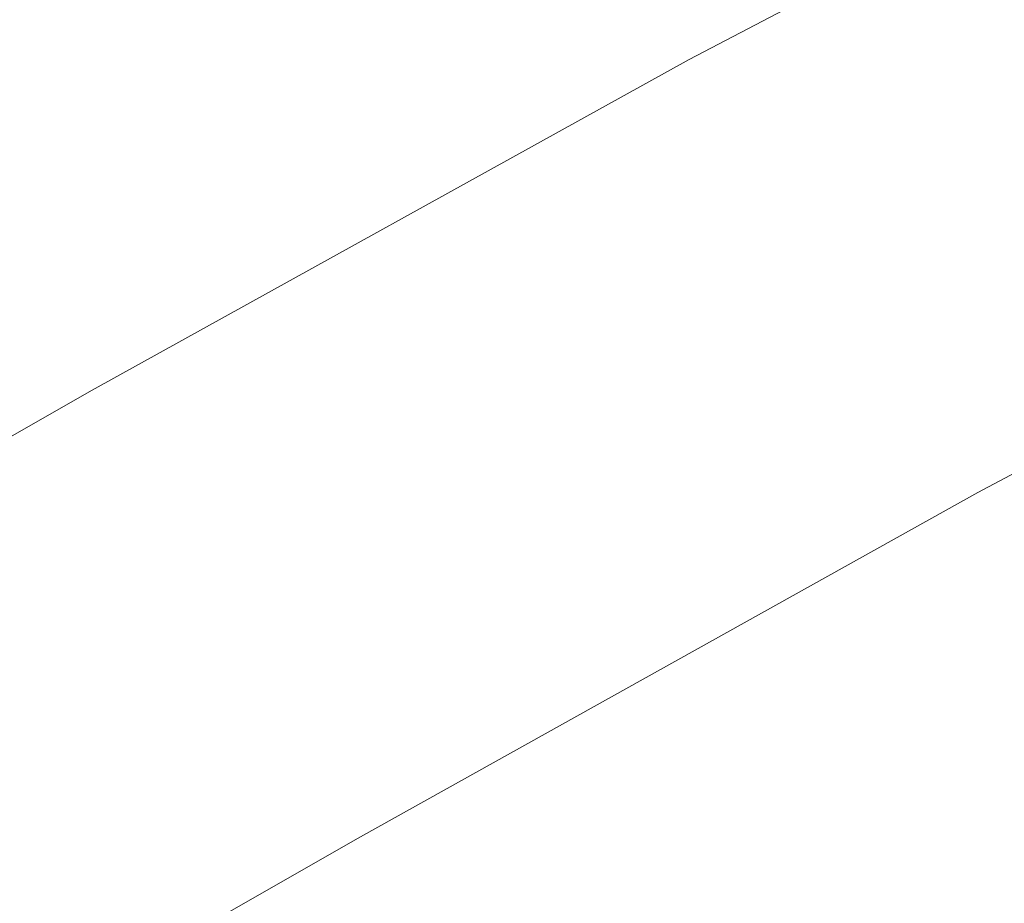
# Model space of a CAD drawing. Extents: x 1620613 to 1693141, y 557269 to 607790.
# Tile 161 of 256: x 1620820.32 to 1620821.56, y 607275.99 to 607277.1. Entities that reach past the tile are written whole.
import ezdxf

# ---------------------------------------------------------------- set-up
doc = ezdxf.new("R2010")
doc.units = 0
doc.header["$LTSCALE"] = 10
doc.header["$MEASUREMENT"] = 0
doc.linetypes.add('DGN Style 2', pattern=[7.346996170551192, 4.408197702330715, -2.938798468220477])
doc.linetypes.add('DGN Style 3', pattern=[10.28579463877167, 7.346996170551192, -2.938798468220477])
for name, color, linetype, lineweight in [('BD_X_Building', 241, 'Continuous', 0), ('DR_X_Text', 7, 'Continuous', 0), ('DT_X_Contour_Minor', 136, 'DGN Style 3', 0), ('SV_X_Top_of_Bank', 97, 'DGN Style 2', 0)]:
    doc.layers.add(name, color=color, linetype=linetype, lineweight=lineweight)
doc.styles.get("Standard").update_dxf_attribs({"font": 'arial.ttf'})
doc.styles.add('Style-Arial', font='arial.ttf')
doc.dimstyles.get("Standard").update_dxf_attribs({"dimtxt": 0.18, "dimasz": 0.18, "dimexe": 0.18, "dimexo": 0.0625, "dimgap": 0.09, "dimtad": 0, "dimtih": 1, "dimtoh": 1, "dimdec": 4, "dimzin": 0, "dimdsep": 46, "dimtxsty": 'Standard', "dimcen": 0.09, "dimadec": 0, "dimazin": 0, "dimtfac": 1, "dimtdec": 4, "dimtofl": 0, "dimtmove": 0, "dimatfit": 3, "dimfxl": 1, "dimtolj": 1, "dimtzin": 0, "dimarcsym": 0})

# ---------------------------------------------------------------- blocks, each defined once
blk = doc.blocks.new('*U1004')
at = {"layer": 'DT_X_Contour_Minor', "transparency": 33554559, "flags": 128}
for points, elevation in [([(-15.21616715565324, 53.13950447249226), (-19.81874134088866, 49.86354265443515), (-20.72156229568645, 49.22141635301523), (-21.45749336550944, 48.69902108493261), (-22.02653455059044, 48.29635685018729), (-22.42868585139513, 48.01342364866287), (-23.27856947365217, 47.41857648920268), (-23.80416834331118, 46.98556298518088), (-24.74355223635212, 46.13265784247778), (-26.09672115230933, 44.85986106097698), (-27.86367509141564, 43.16717264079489), (-33.12726562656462, 38.09348133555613), (-34.87997650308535, 36.41065848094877), (-36.19041623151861, 35.16745839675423), (-37.05858481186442, 34.36388108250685), (-37.48448224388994, 33.99992653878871), (-38.03051386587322, 33.61554478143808), (-38.21858775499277, 33.48693160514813), (-38.37328570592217, 33.38937839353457), (-38.49460771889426, 33.32288514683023), (-38.5825537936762, 33.28745186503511), (-38.77257540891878, 33.23437640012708), (-38.88521126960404, 33.17604471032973), (-39.08060264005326, 33.04085623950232), (-39.3587495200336, 32.82881098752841), (-39.71965190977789, 32.53990895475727), (-40.79239896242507, 31.66702782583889), (-41.21281239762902, 31.37527341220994), (-41.66949241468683, 31.15467101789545), (-42.16243901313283, 31.00522064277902), (-42.6916521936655, 30.92692228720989), (-44.15124278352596, 30.8129960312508), (-44.65910627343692, 30.77541925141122), (-45.08800380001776, 30.74813360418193), (-45.43793536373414, 30.73113908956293), (-45.7089009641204, 30.72443570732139), (-46.78915318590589, 30.71716589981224), (-50.25550565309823, 29.22997960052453), (-51.06818505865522, 28.88110715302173), (-52.02064364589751, 28.47185536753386), (-53.11288141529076, 28.00222424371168), (-54.34489836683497, 27.47221378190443), (-57.81664914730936, 25.97834676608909), (-59.108489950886, 25.4196177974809), (-60.38019927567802, 24.86383115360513), (-61.63177712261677, 24.31098683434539), (-62.86322349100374, 23.76108483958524), (-66.12023850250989, 22.29860262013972), (-67.36429721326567, 21.74074830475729), (-68.65371208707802, 21.16404702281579), (-69.9884831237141, 20.56849877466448), (-71.36861032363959, 19.95410356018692), (-75.10942440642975, 18.29058703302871), (-76.51567851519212, 17.66446206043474), (-77.92883027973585, 17.03372453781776), (-79.34887969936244, 16.39837446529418), (-80.77582677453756, 15.75841184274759), (-84.59021584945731, 14.04569478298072), (-85.96780275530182, 13.42649090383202), (-87.23977166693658, 12.8534170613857), (-88.40612258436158, 12.32647325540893), (-89.46685550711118, 11.84565948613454), (-92.15465264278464, 10.62499615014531), (-93.16140094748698, 10.16824392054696), (-94.16579800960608, 9.713484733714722), (-95.16784382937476, 9.260718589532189), (-96.16753840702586, 8.809945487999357), (-98.83025562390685, 7.610541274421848), (-99.75191201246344, 7.19545492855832), (-100.5198432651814, 6.84974905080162), (-101.1340493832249, 6.573423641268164), (-101.5945303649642, 6.366478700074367), (-102.6175128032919, 5.907132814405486), (-103.011255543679, 5.728681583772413), (-103.425246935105, 5.537837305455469), (-103.8594869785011, 5.334599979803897), (-104.3139756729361, 5.1189696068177), (-105.5529437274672, 4.527431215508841), (-105.9805033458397, 4.32358178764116), (-106.3339561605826, 4.1556872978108), (-106.613302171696, 4.023747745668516), (-106.818541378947, 3.927763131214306), (-107.2670368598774, 3.719744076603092), (-107.4843943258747, 3.619638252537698), (-107.8000951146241, 3.475335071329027), (-108.2141392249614, 3.286834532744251), (-108.7265266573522, 3.054136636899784), (-110.2240175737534, 2.374679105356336), (-110.7152033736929, 2.152073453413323), (-111.0656425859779, 1.993849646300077), (-111.2753352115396, 1.900007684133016), (-111.3442812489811, 1.870547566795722), (-111.3404752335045, 1.87782971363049), (-111.3429190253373, 1.878463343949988), (-111.3531049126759, 1.874902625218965), (-111.371032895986, 1.867147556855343), (-111.3967029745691, 1.855198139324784), (-111.4754793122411, 1.817740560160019), (-111.5018743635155, 1.805381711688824), (-111.5219772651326, 1.796398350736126), (-111.5357880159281, 1.79079047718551), (-111.5433066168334, 1.788558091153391), (-111.5549666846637, 1.787105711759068), (-111.5624210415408, 1.784814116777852), (-111.5760390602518, 1.779028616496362), (-111.5958207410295, 1.769749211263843), (-111.6217660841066, 1.756975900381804), (-111.6991718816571, 1.718255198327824), (-111.7342200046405, 1.700687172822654), (-111.7813100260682, 1.677023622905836), (-111.8404419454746, 1.647264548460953), (-111.9116157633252, 1.611409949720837), (-112.2718580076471, 1.429865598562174), (-113.0350606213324, -0.2474059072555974), (-113.2177541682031, -0.6502334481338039), (-113.4387479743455, -1.13988542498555), (-113.6980420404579, -1.716361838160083), (-113.9956363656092, -2.379662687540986), (-114.8402882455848, -4.264230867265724), (-115.2146300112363, -4.99066763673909), (-115.7041663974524, -5.756551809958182), (-116.3088974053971, -6.561883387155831), (-117.0288230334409, -7.406662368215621), (-120.6572634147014, -11.44100822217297), (-121.7109238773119, -12.4702595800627), (-121.9242665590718, -12.67251216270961), (-122.1127258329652, -12.838162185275), (-122.2763016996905, -12.96720964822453), (-122.4149941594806, -13.0596545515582), (-122.7516628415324, -13.25737088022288), (-123.1181484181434, -13.47519358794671), (-123.9651036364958, -13.98037446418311), (-125.2925284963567, -14.77291350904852), (-127.1004229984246, -15.85281072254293), (-132.5621011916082, -19.11568085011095), (-134.3564604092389, -20.18775530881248), (-135.643279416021, -20.95682608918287), (-136.4225582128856, -21.4228931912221), (-136.6942967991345, -21.5859566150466), (-136.7422127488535, -21.61678750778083), (-136.7928334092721, -21.64935871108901), (-136.9087584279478, -21.72394915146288), (-137.0899878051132, -21.84055882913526), (-137.3365215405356, -21.99918774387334), (-138.0810173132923, -22.47822383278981), (-138.3978712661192, -22.6746115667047), (-138.790061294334, -22.90449770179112), (-139.2575873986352, -23.16788223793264), (-139.8004495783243, -23.46476517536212), (-142.5095905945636, -24.92838181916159), (-153.1870326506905, -30.13426355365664), (-155.2248335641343, -31.12493864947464), (-156.7621897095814, -31.86587176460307), (-157.7991010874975, -32.35706289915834), (-158.3355676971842, -32.59851205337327), (-159.0988856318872, -32.90938715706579), (-159.3740378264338, -33.02320973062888), (-159.6270059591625, -33.13152112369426), (-159.8577900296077, -33.23432133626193), (-160.0663900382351, -33.33161036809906), (-160.5930779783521, -33.58369954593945), (-160.8051329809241, -33.66154300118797), (-161.0462820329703, -33.70600648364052), (-161.3165251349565, -33.71708999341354), (-161.615862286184, -33.69479353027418), (-162.4528867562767, -33.59082966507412), (-162.9269289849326, -33.66899306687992), (-163.721287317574, -33.98145617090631), (-164.8359617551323, -34.52821897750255), (-166.2709522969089, -35.30928148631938), (-170.5246818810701, -37.7045144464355), (-172.1231266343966, -38.57648387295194), (-173.7281637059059, -39.39596743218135), (-175.339793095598, -40.16296512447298), (-176.9580148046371, -40.87747694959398), (-181.2820624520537, -42.71286066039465), (-182.7909117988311, -43.35069092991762), (-184.0744241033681, -43.88764395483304), (-185.1325993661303, -44.32371973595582), (-185.9654375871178, -44.65891827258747), (-187.8858901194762, -45.41827804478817), (-188.520472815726, -45.67012349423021), (-188.9838815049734, -45.85614001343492), (-189.2761161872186, -45.97632760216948), (-189.3971768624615, -46.0306862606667), (-189.4917733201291, -46.08787077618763), (-189.8211518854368, -46.28819430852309), (-190.7383402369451, -46.84627651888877), (-192.2433383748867, -47.76211740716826), (-194.3361462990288, -49.03571697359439), (-200.7007138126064, -52.90899405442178), (-202.8180694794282, -54.19743101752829), (-204.3967108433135, -55.15778409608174), (-205.4366379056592, -55.79005328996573), (-205.9378506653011, -56.09423859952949), (-206.5561322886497, -56.46795424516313), (-206.8614067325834, -56.64589492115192), (-207.3135188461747, -56.89943021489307), (-207.912468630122, -57.22856012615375), (-208.6582560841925, -57.63328465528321), (-212.4812187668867, -59.69838656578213), (-217.9525532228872, -61.78625121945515), (-218.9816974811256, -62.17902329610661), (-219.7242726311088, -62.46254038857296), (-220.1802786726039, -62.63680249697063), (-220.3497156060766, -62.70180962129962), (-220.4194552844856, -62.72948864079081), (-220.8007980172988, -62.87632058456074), (-221.8925214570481, -63.29605715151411), (-223.6946256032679, -63.98869834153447), (-226.2071104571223, -64.95424415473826), (-233.8542443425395, -67.8929058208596), (-236.4554405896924, -68.89391066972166), (-238.5236789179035, -69.69292896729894), (-240.0589593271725, -70.28996071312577), (-241.0612818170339, -70.68500590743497), (-243.0235312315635, -71.46914435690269), (-243.7578034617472, -71.7613185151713), (-244.4889330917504, -72.04973715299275), (-245.2169201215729, -72.33440027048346), (-245.9417645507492, -72.61530786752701), (-247.8704928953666, -73.35938743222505), (-248.5630352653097, -73.6199460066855), (-249.1941161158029, -73.8435620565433), (-249.7637354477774, -74.0302355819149), (-250.271893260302, -74.17996658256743), (-251.5450320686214, -74.52999255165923), (-252.0702619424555, -74.6602527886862), (-252.691097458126, -74.78851402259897), (-253.4075386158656, -74.91477625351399), (-254.2195854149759, -75.03903948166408), (-256.5125177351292, -75.36774275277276), (-256.9049860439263, -75.59858398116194), (-256.3626917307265, -76.04458021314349), (-254.8856347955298, -76.705731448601), (-252.4738152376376, -77.58203768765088), (-244.7959462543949, -80.20572766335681), (-242.204642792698, -81.01907846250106), (-240.1891341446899, -81.49136337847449), (-238.7494203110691, -81.62258241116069), (-237.8855012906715, -81.41273556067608), (-236.3494436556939, -80.39838944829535), (-235.4562545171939, -80.28305411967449), (-233.928730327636, -80.69780771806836), (-231.7668710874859, -81.64265024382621), (-228.9706767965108, -83.11758169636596), (-220.6683786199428, -87.75751747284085), (-217.8834685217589, -89.27032145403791), (-215.7554618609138, -90.32878156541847), (-214.2843586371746, -90.93289780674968), (-213.4701588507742, -91.08267017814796), (-212.174830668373, -90.87627134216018), (-211.6545913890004, -90.75436087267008), (-211.0653696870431, -90.54342859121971), (-210.4071655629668, -90.2434744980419), (-209.6799790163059, -89.85449859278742), (-207.6488383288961, -88.69853376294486), (-206.8963358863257, -88.28145190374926), (-206.1621840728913, -87.89717994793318), (-205.4463828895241, -87.54571789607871), (-204.7489323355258, -87.22706574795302), (-202.9135316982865, -86.42107322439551), (-202.161806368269, -86.10027413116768), (-201.2831808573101, -85.74237124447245), (-200.277655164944, -85.347364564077), (-199.1452292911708, -84.91525409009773), (-195.9562267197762, -83.71348776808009), (-194.8143689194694, -83.26692920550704), (-193.7805474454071, -82.82857825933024), (-192.8547622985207, -82.39843492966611), (-192.0370134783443, -81.97649921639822), (-190.0003983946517, -80.86228080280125), (-189.2093401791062, -80.45351616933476), (-188.3636268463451, -80.06288607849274), (-187.4632583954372, -79.69039053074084), (-186.5082348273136, -79.33602952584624), (-183.88863182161, -78.41524623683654), (-183.0039409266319, -78.10315325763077), (-182.3145704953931, -77.85746178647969), (-181.8205205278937, -77.67817182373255), (-181.5217910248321, -77.56528336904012), (-180.9856063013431, -77.35278283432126), (-180.6732185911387, -77.23195806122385), (-180.1381940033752, -77.02885914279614), (-179.3805325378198, -76.74348607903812), (-178.4002341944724, -76.37583887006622), (-175.4892561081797, -75.28574745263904), (-174.2415284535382, -74.81242216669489), (-172.6815790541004, -74.21001487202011), (-170.8094079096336, -73.47852556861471), (-168.6250150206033, -72.6179542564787), (-162.3836716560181, -70.15098807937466), (-160.3075015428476, -69.33094668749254), (-158.7599987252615, -68.72104714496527), (-157.7411632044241, -68.32128945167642), (-157.2509949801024, -68.131673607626), (-156.6487694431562, -67.906220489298), (-156.3778641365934, -67.78612823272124), (-156.0168173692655, -67.59494130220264), (-155.5656291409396, -67.33265969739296), (-155.0242994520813, -66.99928341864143), (-153.4605650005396, -66.01548710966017), (-152.8529017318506, -65.65113033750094), (-152.2027127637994, -65.29590725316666), (-151.5099980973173, -64.94981785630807), (-150.7747577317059, -64.61286214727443), (-148.7574158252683, -63.72649183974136), (-147.8165163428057, -63.32364140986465), (-146.5068243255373, -62.77986785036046), (-144.8283397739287, -62.09517116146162), (-142.7810626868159, -61.26955134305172), (-136.8299337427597, -58.88000098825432), (-134.7873558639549, -58.07134284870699), (-133.1229689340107, -57.4375311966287), (-131.8367729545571, -56.97856603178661), (-130.9287679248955, -56.69444735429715), (-129.0116757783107, -56.16992619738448), (-128.3709055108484, -55.98933264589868), (-127.8864138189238, -55.84094285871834), (-127.5582007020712, -55.72475683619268), (-127.3862661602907, -55.64077457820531), (-127.1361454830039, -55.45976024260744), (-127.0158877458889, -55.40442056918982), (-126.8427050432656, -55.37416230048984), (-126.6165973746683, -55.36898543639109), (-126.3375647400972, -55.38888997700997), (-125.5229110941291, -55.47541062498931), (-125.2490449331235, -55.50724031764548), (-125.0384366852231, -55.53783890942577), (-124.8910863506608, -55.56720640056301), (-124.8069939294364, -55.59534279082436), (-124.5621644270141, -55.72377337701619), (-121.6953630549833, -54.43029862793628), (-121.1401926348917, -54.18145993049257), (-120.7033105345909, -53.98929015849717), (-120.3847167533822, -53.85378931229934), (-120.1844112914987, -53.77495739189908), (-119.8079811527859, -53.64029750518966), (-119.6632141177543, -53.58463066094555), (-119.5112356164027, -53.51862504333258), (-119.3520456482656, -53.44228065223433), (-119.1856442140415, -53.35559748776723), (-118.732291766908, -53.11065735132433), (-118.5813705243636, -53.02933177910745), (-118.4686211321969, -52.96906016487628), (-118.394043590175, -52.92984250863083), (-118.3576378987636, -52.91167881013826), (-118.3114518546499, -52.8913142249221), (-118.2843343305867, -52.87942948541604), (-118.2376212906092, -52.8590487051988), (-118.1713127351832, -52.8301718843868), (-118.0854086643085, -52.79279902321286), (-117.8302037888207, -52.68181000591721), (-117.7463434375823, -52.64520010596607), (-117.6861660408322, -52.61861216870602), (-117.6496715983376, -52.60204619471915), (-117.6368601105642, -52.59550218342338), (-117.634273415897, -52.59141410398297), (-117.5621176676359, -52.55989399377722), (-117.3475904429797, -52.4683997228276), (-116.9906917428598, -52.31693129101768), (-116.4914215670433, -52.10548869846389), (-114.970205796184, -51.46167623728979), (-114.4185916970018, -51.22624495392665), (-113.9046612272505, -51.00281044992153), (-113.4284143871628, -50.79137272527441), (-112.9898511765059, -50.59193177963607), (-111.8705941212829, -50.07608496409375), (-111.4361631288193, -49.87686495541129), (-110.9723129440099, -49.66609004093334), (-110.479043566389, -49.44376022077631), (-109.9563549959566, -49.20987549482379), (-108.5232932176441, -48.57077635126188), (-107.9104807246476, -48.29830772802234), (-107.1468395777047, -47.96022621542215), (-106.2323697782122, -47.55653181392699), (-105.1670713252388, -47.08722452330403), (-102.1251705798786, -45.74825456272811), (-100.9267181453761, -45.21956756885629), (-99.6127864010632, -44.63773405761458), (-98.18337534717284, -44.00275402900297), (-96.63848498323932, -43.31462748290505), (-92.36480493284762, -41.40876133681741), (-90.7662950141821, -40.69468151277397), (-89.1760252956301, -39.98184164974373), (-87.59399577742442, -39.27024174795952), (-86.02020645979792, -38.55988180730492), (-81.83442187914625, -36.66724191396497), (-80.35566188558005, -35.99873885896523), (-79.05872034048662, -35.41270961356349), (-77.94359724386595, -34.90915417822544), (-77.01029259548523, -34.48807255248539), (-74.76390479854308, -33.47515329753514), (-73.82803864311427, -33.05414123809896), (-72.70523102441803, -32.55079450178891), (-71.39548194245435, -31.96511308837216), (-69.89879139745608, -31.29709699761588), (-65.65836132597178, -29.40594118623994), (-64.17550338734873, -28.7438384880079), (-62.90725212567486, -28.17589725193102), (-61.85360754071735, -27.70211747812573), (-61.01456963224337, -27.32249916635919), (-59.06327744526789, -26.43573228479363), (-58.40143171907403, -26.13440883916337), (-57.87936368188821, -25.89551366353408), (-57.49707333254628, -25.71904675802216), (-57.25456067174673, -25.60500812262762), (-56.79423049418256, -25.38414278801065), (-56.61580828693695, -25.29798916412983), (-56.42578929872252, -25.20517729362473), (-56.2241735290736, -25.1057071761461), (-56.01096097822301, -24.99957881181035), (-55.42693180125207, -24.70769217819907), (-55.17584401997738, -24.58463789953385), (-54.86060255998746, -24.43439003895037), (-54.48120742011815, -24.25694859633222), (-54.03765860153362, -24.05231357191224), (-52.76932351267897, -23.47036206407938), (-52.35306644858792, -23.27972813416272), (-52.05554657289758, -23.14428997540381), (-51.8767638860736, -23.0640475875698), (-51.81671838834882, -23.03900097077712), (-51.81491331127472, -23.04580435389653), (-51.80586088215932, -23.04392634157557), (-51.78005740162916, -23.03318976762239), (-51.73750286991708, -23.01359463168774), (-51.67819728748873, -22.98514093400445), (-51.49771433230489, -22.8974529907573), (-51.39857034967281, -22.84935450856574), (-51.23650061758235, -22.77082501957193), (-51.01150513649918, -22.66186452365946), (-50.72358390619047, -22.52247302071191), (-49.23312474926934, -21.80097365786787), (-49.14244847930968, -20.03365444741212), (-49.00203839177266, -19.51154287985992), (-48.6196693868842, -18.70263069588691), (-47.99534146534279, -17.6069178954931), (-47.12905462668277, -16.22440447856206), (-44.4963445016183, -12.15530121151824), (-43.46803317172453, -10.75049285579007), (-42.35763177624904, -9.587895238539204), (-41.16514031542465, -8.667508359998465), (-39.89055878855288, -7.989332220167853), (-36.38222129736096, -6.503810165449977), (-35.20540522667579, -6.00551539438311), (-34.30621013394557, -5.624772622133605), (-33.68463601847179, -5.361581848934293), (-33.34068288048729, -5.215943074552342), (-32.79363581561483, -4.984309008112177), (-32.37782533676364, -4.731976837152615), (-31.5406792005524, -4.148705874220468), (-30.2821974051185, -3.234496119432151), (-28.60237995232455, -1.989347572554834), (-23.56108586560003, 1.772300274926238), (-21.76660683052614, 3.090607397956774), (-20.1641402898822, 4.224292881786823), (-18.75368624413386, 5.173356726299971), (-17.53524469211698, 5.937798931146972), (-14.54208387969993, 7.730149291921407), (-13.53872524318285, 8.334381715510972), (-12.77351994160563, 8.802816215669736), (-12.24646797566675, 9.1354527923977), (-11.95756934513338, 9.332291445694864), (-11.50471077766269, 9.676130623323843), (-11.13367417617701, 9.918347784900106), (-10.3602082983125, 10.38711988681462), (-9.184313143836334, 11.08244692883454), (-7.605988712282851, 12.00432891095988), (-2.860551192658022, 14.76475411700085), (-1.204194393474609, 15.72995997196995), (0.2057978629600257, 16.5552586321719), (1.369425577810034, 17.24065009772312), (2.286688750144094, 17.78613436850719), (4.404237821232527, 19.05421616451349), (5.349744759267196, 19.62845602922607), (6.598103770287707, 20.40011427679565), (8.149314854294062, 21.36919090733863), (10.00337801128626, 22.5356859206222), (15.35134919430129, 25.90956379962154), (17.17177361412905, 27.06607961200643), (18.62206848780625, 28.00521863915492), (19.70223381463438, 28.72698088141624), (20.41226959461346, 29.23136633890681), (21.81219227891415, 30.28655851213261), (22.32136375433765, 30.52013040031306), (22.79893616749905, 30.42945193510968), (23.24490951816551, 30.01452311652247), (23.6592838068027, 29.27534394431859), (25.5192993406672, 25.06925698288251)], 0.2000414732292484), ([(-17.45736527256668, 52.90326992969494), (-21.39895877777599, 50.0977725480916), (-22.17212463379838, 49.54786270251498), (-22.80236784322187, 49.10048918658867), (-23.28968840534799, 48.75565200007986), (-23.63408632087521, 48.51335114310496), (-24.36191723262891, 48.00393063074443), (-24.86158497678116, 47.58533965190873), (-25.8147150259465, 46.71163209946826), (-27.22130737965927, 45.38280797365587), (-29.08136203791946, 43.59886727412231), (-34.64612420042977, 38.23486997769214), (-36.47441867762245, 36.47166088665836), (-37.78573048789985, 35.20503158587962), (-38.58005963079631, 34.43498207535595), (-38.85740610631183, 34.16151235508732), (-38.94539676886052, 34.04400650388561), (-38.93639807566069, 34.00681650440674), (-38.93534537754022, 33.99954533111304), (-38.93604386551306, 33.99367038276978), (-38.93849353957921, 33.98919165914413), (-38.94269439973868, 33.98610916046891), (-38.95623160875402, 33.97975079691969), (-38.96354734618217, 33.97610134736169), (-38.97534165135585, 33.96992177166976), (-38.99161452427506, 33.96121206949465), (-39.01236596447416, 33.94997224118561), (-39.11965601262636, 33.89161608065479), (-41.00425999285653, 32.35813691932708), (-41.41850579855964, 32.06585747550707), (-41.85355579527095, 31.84622449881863), (-42.30940998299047, 31.69923798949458), (-42.78606836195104, 31.62489794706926), (-45.05901724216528, 31.44748617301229), (-45.41155417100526, 31.3261421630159), (-45.47864930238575, 31.30298905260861), (-45.52884744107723, 31.28553429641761), (-45.56214858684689, 31.27377789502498), (-45.57855274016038, 31.26771984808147), (-45.60682844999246, 31.25629857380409), (-45.61209900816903, 31.25412344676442), (-45.61557950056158, 31.25263748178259), (-45.6172699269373, 31.25184067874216), (-45.61939097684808, 31.2506347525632), (-45.6221740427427, 31.24922665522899), (-45.63966620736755, 31.24067520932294), (-45.69890002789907, 31.21193393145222), (-45.82608510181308, 31.15654833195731), (-46.17424678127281, 31.00658998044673), (-46.74338506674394, 30.76205887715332), (-47.53349995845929, 30.42295502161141), (-49.93510847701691, 29.39258107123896), (-50.87372427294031, 28.98969278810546), (-51.88836527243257, 28.55380840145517), (-52.97903147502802, 28.08492791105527), (-54.14572288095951, 27.5830513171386), (-57.35826690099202, 26.20071892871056), (-58.58553470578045, 25.6693915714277), (-59.85793010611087, 25.11215879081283), (-61.17545310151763, 24.52902058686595), (-62.53810369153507, 23.91997695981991), (-66.2320087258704, 22.26132005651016), (-67.60640780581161, 21.64488324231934), (-68.95917626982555, 21.0395654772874), (-70.29031411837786, 20.44536676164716), (-71.5998213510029, 19.8622870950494), (-75.06299981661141, 18.3222333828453), (-76.39654123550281, 17.72836383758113), (-77.7997816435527, 17.10179548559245), (-79.27272104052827, 16.44252832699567), (-80.81535942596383, 15.7505623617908), (-85.0219937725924, 13.86172137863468), (-86.5189906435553, 13.18894839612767), (-87.85500549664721, 12.58726018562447), (-89.03003833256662, 12.05665674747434), (-90.04408915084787, 11.5971380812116), (-92.53358197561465, 10.46653466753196), (-93.46605290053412, 10.0434813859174), (-94.39634605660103, 9.622274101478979), (-95.32446144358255, 9.202912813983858), (-96.25039906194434, 8.785397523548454), (-98.7166623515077, 7.674484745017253), (-99.58089384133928, 7.285275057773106), (-100.32389084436, 6.950830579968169), (-100.9456533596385, 6.671151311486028), (-101.4461813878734, 6.446237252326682), (-102.6192768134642, 5.919486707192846), (-103.0579989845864, 5.720960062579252), (-103.4943439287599, 5.520443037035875), (-103.9283116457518, 5.317935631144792), (-104.3599021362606, 5.113437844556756), (-105.5076404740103, 4.565456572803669), (-105.9101584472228, 4.373629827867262), (-106.2569086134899, 4.209135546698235), (-106.5478909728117, 4.071973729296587), (-106.7831055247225, 3.962144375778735), (-107.3359872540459, 3.705709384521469), (-107.582444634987, 3.592054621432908), (-107.907155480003, 3.44341657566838), (-108.3101197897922, 3.25979524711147), (-108.7913375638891, 3.041190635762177), (-110.1789229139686, 2.411600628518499), (-110.6338851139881, 2.205665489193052), (-110.9580827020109, 2.060052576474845), (-111.1515156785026, 1.974761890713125), (-111.214184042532, 1.949793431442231), (-111.2069468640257, 1.96364050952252), (-111.2115937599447, 1.964845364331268), (-111.2309623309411, 1.958074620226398), (-111.2650525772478, 1.943328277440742), (-111.3138644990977, 1.920606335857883), (-111.4636585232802, 1.849380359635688), (-111.5138489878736, 1.825879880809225), (-111.5520748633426, 1.808797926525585), (-111.5783361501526, 1.798134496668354), (-111.5926328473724, 1.793889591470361), (-111.6148045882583, 1.791127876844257), (-111.6289791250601, 1.786770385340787), (-111.6548739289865, 1.775769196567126), (-111.6924890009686, 1.758124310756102), (-111.7418243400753, 1.733835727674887), (-111.8890122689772, 1.660207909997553), (-111.9556566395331, 1.62680212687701), (-112.0451988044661, 1.581805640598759), (-112.1576387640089, 1.525218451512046), (-112.2929765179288, 1.457040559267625), (-112.9779808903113, 1.111832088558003), (-114.4292185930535, -2.077517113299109), (-114.7156034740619, -2.707376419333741), (-114.9527991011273, -3.230090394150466), (-115.140805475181, -3.645659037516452), (-115.2796225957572, -3.954082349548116), (-115.5842159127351, -4.633684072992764), (-115.7192088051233, -4.895647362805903), (-115.8957424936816, -5.171835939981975), (-116.1138169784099, -5.46224980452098), (-116.373432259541, -5.766888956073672), (-117.6818987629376, -7.221730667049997), (-120.7368154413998, -10.20587712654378), (-121.3553677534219, -10.7922755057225), (-121.9017746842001, -11.27255073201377), (-122.3760362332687, -11.64670280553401), (-122.7781524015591, -11.91473172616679), (-123.7542683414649, -12.48797797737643), (-124.3046113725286, -12.81351193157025), (-125.2235535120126, -13.36017910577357), (-126.5110947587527, -14.1279794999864), (-128.1672351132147, -15.11691311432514), (-133.0750748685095, -18.04891371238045), (-134.6900997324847, -19.01396191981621), (-135.8542945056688, -19.71010609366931), (-136.5676591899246, -20.13734623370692), (-136.8301937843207, -20.29568234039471), (-136.929179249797, -20.35937324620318), (-137.0337521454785, -20.42665931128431), (-137.273231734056, -20.58074932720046), (-137.6476180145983, -20.82164329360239), (-138.1569109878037, -21.14934121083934), (-139.6949011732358, -22.1389409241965), (-140.3494626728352, -22.54464155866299), (-141.1596545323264, -23.01954367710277), (-142.125476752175, -23.56364727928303), (-143.2469293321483, -24.17695236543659), (-148.8435122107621, -27.20051289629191), (-155.6668337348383, -30.52728392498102), (-156.9690717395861, -31.16036576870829), (-157.9515050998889, -31.63385228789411), (-158.6141338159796, -31.9477434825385), (-158.9569578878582, -32.10203935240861), (-159.4447492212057, -32.30070123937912), (-159.6311749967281, -32.37850830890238), (-159.8246088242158, -32.46293310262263), (-160.0250507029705, -32.55397562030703), (-160.232500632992, -32.65163586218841), (-160.7950445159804, -32.9208868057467), (-161.0059018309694, -33.00597154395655), (-161.2165658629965, -33.05928755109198), (-161.4270366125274, -33.08083482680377), (-161.6373140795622, -33.07061337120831), (-162.1977962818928, -33.00099784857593), (-162.5945986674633, -33.09803384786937), (-163.3646441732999, -33.44135348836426), (-164.5079327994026, -34.03095676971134), (-166.0244645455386, -34.86684369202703), (-170.5662066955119, -37.42425367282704), (-172.2728793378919, -38.35526261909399), (-173.9865906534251, -39.23023197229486), (-175.7073406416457, -40.04916173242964), (-177.435129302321, -40.81205189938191), (-182.0519506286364, -42.77170622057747), (-183.6363930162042, -43.44221749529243), (-184.9271041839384, -43.98401057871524), (-185.9240841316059, -44.39708547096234), (-186.6273328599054, -44.68144217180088), (-188.1110211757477, -45.26810245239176), (-188.6012821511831, -45.46267125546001), (-188.9592988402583, -45.60638245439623), (-189.1850712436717, -45.69923604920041), (-189.2785993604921, -45.74123203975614), (-189.3516819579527, -45.78541120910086), (-189.6950575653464, -45.99428155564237), (-190.6703724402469, -46.58775821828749), (-192.2776265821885, -47.56584119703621), (-194.5168199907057, -48.92853049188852), (-201.330588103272, -53.07517703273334), (-203.5688460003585, -54.43730063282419), (-205.1732936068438, -55.41368652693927), (-206.143930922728, -56.00433471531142), (-206.4807579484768, -56.20924519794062), (-206.5338829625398, -56.24135621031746), (-206.56011325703, -56.25664552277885), (-206.5989603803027, -56.27843020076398), (-206.6504243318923, -56.30671024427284), (-206.71450511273, -56.34148565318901), (-207.042988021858, -56.51892674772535), (-216.8652858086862, -60.26712173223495), (-218.7128353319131, -60.9722375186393), (-220.04592770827, -61.48121559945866), (-220.8645629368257, -61.79405597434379), (-221.1687410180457, -61.91075864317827), (-221.2939397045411, -61.96044881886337), (-221.6560887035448, -62.10013437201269), (-222.648636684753, -62.48192339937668), (-224.2715836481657, -63.10581590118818), (-226.5249295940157, -63.97181187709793), (-233.3743840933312, -66.60393911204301), (-235.7518862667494, -67.51956538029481), (-237.7473019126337, -68.29234875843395), (-239.3606310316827, -68.92228924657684), (-240.5918736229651, -69.40938684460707), (-243.3657384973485, -70.51785658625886), (-244.3541457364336, -70.9117544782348), (-245.2389687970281, -71.2620958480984), (-246.0202076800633, -71.56888069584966), (-246.6978623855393, -71.83210902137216), (-248.3668293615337, -72.47597585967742), (-248.9959418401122, -72.7096468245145), (-249.6315540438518, -72.92775959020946), (-250.2736659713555, -73.1303141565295), (-250.922277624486, -73.31731052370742), (-252.6605749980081, -73.79522323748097), (-253.3777047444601, -73.97307582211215), (-254.2253709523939, -74.14819904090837), (-255.2035736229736, -74.32059289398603), (-256.3123127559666, -74.49025738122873), (-259.4429990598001, -74.9390568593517), (-259.9788609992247, -75.2542390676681), (-259.2384320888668, -75.86318608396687), (-257.2217123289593, -76.76589790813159), (-253.9287017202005, -77.96237454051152), (-243.4456189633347, -81.5446653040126), (-239.9443442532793, -82.67948381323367), (-237.3028321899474, -83.39722126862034), (-235.5210827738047, -83.69787767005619), (-234.599096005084, -83.58145301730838), (-233.2868148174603, -82.71487920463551), (-232.5237475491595, -82.61634619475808), (-231.218756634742, -82.97067752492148), (-229.3718420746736, -83.77787319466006), (-226.9830038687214, -85.03793320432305), (-219.8902037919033, -89.00191234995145), (-217.497983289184, -90.29225249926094), (-215.6409218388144, -91.19028858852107), (-214.3190194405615, -91.6960206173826), (-213.532276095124, -91.80944858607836), (-212.1478392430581, -91.58885108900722), (-211.5918114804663, -91.45855411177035), (-210.9620558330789, -91.23311130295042), (-210.2585722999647, -90.91252266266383), (-209.4813608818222, -90.49678819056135), (-207.310493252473, -89.26130182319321), (-206.5328441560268, -88.82721764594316), (-205.8280475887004, -88.45157989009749), (-205.1961035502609, -88.13438855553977), (-204.6370120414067, -87.87564364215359), (-203.2432380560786, -87.26358576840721), (-202.625732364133, -87.00239332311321), (-201.8185457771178, -86.67785939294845), (-200.8216782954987, -86.28998397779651), (-199.63512991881, -85.83876707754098), (-196.2180930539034, -84.55106669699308), (-194.9945850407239, -84.07257631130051), (-193.8868386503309, -83.60288043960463), (-192.8948538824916, -83.14197908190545), (-192.018630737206, -82.68987223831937), (-189.8363845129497, -81.49598000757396), (-188.9887605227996, -81.05798606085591), (-188.0825732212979, -80.63942339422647), (-187.1178226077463, -80.2402920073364), (-186.0945086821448, -79.86059190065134), (-183.2875871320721, -78.87396665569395), (-182.3396351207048, -78.53955701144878), (-181.6009702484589, -78.276297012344), (-181.0715925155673, -78.08418665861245), (-180.7515019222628, -77.96322594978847), (-180.1769765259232, -77.73553025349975), (-179.8737207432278, -77.61785036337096), (-179.3948474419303, -77.4355824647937), (-178.7403566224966, -77.1887265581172), (-177.9102482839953, -76.87728264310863), (-175.4624693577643, -75.96064819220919), (-174.3456440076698, -75.53590440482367), (-172.8310021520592, -74.94914888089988), (-170.9185437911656, -74.20038162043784), (-168.6082689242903, -73.28960262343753), (-161.9171139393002, -70.64484298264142), (-159.6972275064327, -69.7679149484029), (-158.0559344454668, -69.12070057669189), (-156.9932347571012, -68.70319986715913), (-156.5091284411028, -68.51541282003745), (-155.9896360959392, -68.32093224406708), (-155.7559475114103, -68.21733815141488), (-155.4445010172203, -68.05241630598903), (-155.0552966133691, -67.82616670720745), (-154.5883343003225, -67.5385893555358), (-153.2394242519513, -66.68994607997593), (-152.7152412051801, -66.37564430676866), (-152.1543746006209, -66.06922144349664), (-151.5568244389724, -65.77067749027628), (-150.9225907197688, -65.480012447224), (-149.182389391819, -64.71541087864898), (-148.3115284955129, -64.34412459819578), (-147.0040968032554, -63.80371693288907), (-145.2600943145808, -63.09418788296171), (-143.0795210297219, -62.21553744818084), (-136.6825645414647, -59.64697444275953), (-134.4940270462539, -58.77966739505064), (-132.726131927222, -58.10416850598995), (-131.378879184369, -57.62047777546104), (-130.4522688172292, -57.32859520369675), (-128.5421643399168, -56.8059858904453), (-127.9128130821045, -56.63172460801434), (-127.4573376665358, -56.50089774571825), (-127.1757380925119, -56.41350530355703), (-127.0680143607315, -56.36954728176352), (-126.9710139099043, -56.26575682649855), (-126.7956728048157, -56.1396739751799), (-126.7287661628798, -56.11255874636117), (-126.6031924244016, -56.08524856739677), (-126.418951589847, -56.05774343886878), (-126.176043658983, -56.03004336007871), (-125.4500663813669, -55.9559165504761), (-125.2042487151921, -55.92880988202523), (-125.0112786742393, -55.90308498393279), (-124.8711562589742, -55.87874185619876), (-124.7838814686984, -55.85578049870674), (-124.6216121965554, -55.79639257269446), (-124.5715618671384, -55.77771408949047), (-124.5431128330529, -55.76621958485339), (-124.5362650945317, -55.76190905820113), (-124.5510186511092, -55.76478251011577), (-124.6191631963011, -55.78202368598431), (-124.5718470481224, -55.75624373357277), (-124.3787901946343, -55.66597299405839), (-124.0399926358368, -55.511211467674), (-123.555454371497, -55.29195915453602), (-122.0690313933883, -54.62129860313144), (-121.5602130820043, -54.39369512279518), (-121.1485753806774, -54.21388009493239), (-120.834118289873, -54.0818535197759), (-120.6168418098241, -53.99761539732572), (-120.1670120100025, -53.83669834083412), (-119.9940170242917, -53.77017708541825), (-119.8124044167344, -53.69130111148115), (-119.622174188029, -53.60007041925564), (-119.42332633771, -53.49648500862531), (-118.8815752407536, -53.20378428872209), (-118.7012260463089, -53.10660114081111), (-118.5664917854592, -53.03457723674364), (-118.4773724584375, -52.98771257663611), (-118.4338680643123, -52.96600716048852), (-118.378676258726, -52.94167170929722), (-118.3462711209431, -52.92746957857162), (-118.2904495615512, -52.90311477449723), (-118.211211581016, -52.86860729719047), (-118.108557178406, -52.82394714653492), (-117.8035902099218, -52.69131651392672), (-117.7033780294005, -52.64756809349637), (-117.6314667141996, -52.61579580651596), (-117.5878562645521, -52.59599965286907), (-117.5725466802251, -52.58817963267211), (-117.5694556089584, -52.58329442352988), (-117.5023191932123, -52.5537070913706), (-117.3032282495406, -52.46860900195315), (-116.9721827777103, -52.32800015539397), (-116.5091827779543, -52.1318805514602), (-115.0985767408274, -51.53488059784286), (-114.5787590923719, -51.31273690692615), (-114.0772606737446, -51.09405579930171), (-113.594081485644, -50.87883727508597), (-113.1292215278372, -50.66708133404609), (-111.914020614, -50.10701560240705), (-111.4423497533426, -49.89071825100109), (-110.938737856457, -49.6618754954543), (-110.4031849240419, -49.42048733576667), (-109.8356909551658, -49.16655377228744), (-108.2797856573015, -48.47267039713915), (-107.637205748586, -48.18686541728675), (-106.8763949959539, -47.84986300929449), (-105.9973533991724, -47.46166317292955), (-105.0000809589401, -47.02226590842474), (-102.1830466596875, -45.78227663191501), (-101.0416261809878, -45.27859689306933), (-99.730140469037, -44.69754963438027), (-98.24858952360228, -44.03913485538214), (-96.59697334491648, -43.3033525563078), (-91.96590989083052, -41.23810973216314), (-90.26453862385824, -40.47824782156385), (-88.63372241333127, -39.7475942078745), (-87.07346125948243, -39.0461488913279), (-85.58375516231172, -38.37391187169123), (-81.70527897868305, -36.62022421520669), (-80.33508533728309, -36.00080075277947), (-79.13336155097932, -35.4577961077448), (-78.1001076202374, -34.99121027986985), (-77.23532354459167, -34.60104326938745), (-75.15385914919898, -33.66248966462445), (-74.2553197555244, -33.25839136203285), (-73.12079987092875, -32.75001165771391), (-71.75029949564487, -32.13735055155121), (-70.14381862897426, -31.4204080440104), (-65.54522899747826, -29.36951948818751), (-63.95151954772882, -28.65803548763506), (-62.61933342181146, -28.0617499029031), (-61.54867061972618, -27.58066273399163), (-60.73953114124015, -27.21477398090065), (-58.93052363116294, -26.39266852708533), (-58.31693849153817, -26.11331703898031), (-57.83293870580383, -25.89184166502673), (-57.47852427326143, -25.72824240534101), (-57.25369519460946, -25.62251925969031), (-56.82693145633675, -25.41775902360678), (-56.65531035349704, -25.33478436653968), (-56.46051984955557, -25.23943057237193), (-56.24255994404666, -25.13169764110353), (-56.0014306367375, -25.01158557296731), (-55.32752661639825, -24.67478120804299), (-55.05126318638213, -24.53896794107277), (-54.72790091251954, -24.38413141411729), (-54.35743979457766, -24.21027162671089), (-53.93987983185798, -24.01738857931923), (-52.76358814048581, -23.47766943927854), (-52.37750348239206, -23.30100356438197), (-52.10146827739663, -23.1757952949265), (-51.93548252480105, -23.10204463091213), (-51.87954622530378, -23.07975157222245), (-51.87711536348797, -23.08891355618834), (-51.86492463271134, -23.08638447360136), (-51.83017558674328, -23.07192573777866), (-51.77286822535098, -23.04553734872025), (-51.69300254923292, -23.00721930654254), (-51.44994965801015, -22.88913165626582), (-51.31643438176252, -22.82435836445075), (-51.09817822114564, -22.71860422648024), (-50.7951811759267, -22.5718692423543), (-50.40744324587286, -22.38415341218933), (-48.4002708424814, -21.41252423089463), (-48.36751615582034, -20.77412141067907), (-48.22934931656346, -20.45036320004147), (-47.82888652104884, -19.75268977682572), (-47.16612776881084, -18.68110114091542), (-46.24107306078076, -17.23559729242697), (-43.42453256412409, -12.8823667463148), (-42.35470139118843, -11.39228932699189), (-41.25761324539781, -10.18697997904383), (-40.13326812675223, -9.266438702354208), (-38.98166603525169, -8.63066549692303), (-35.87438449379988, -7.314961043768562), (-34.83209626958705, -6.873628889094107), (-34.0356927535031, -6.536410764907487), (-33.48517394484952, -6.303306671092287), (-33.18053984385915, -6.174316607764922), (-32.69602851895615, -5.96916181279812), (-32.28319507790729, -5.712428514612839), (-31.40807824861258, -5.096094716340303), (-30.07067803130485, -4.120160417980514), (-28.27099442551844, -2.784625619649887), (-22.85546029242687, 1.256267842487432), (-20.95785962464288, 2.654420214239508), (-19.32670822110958, 3.818207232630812), (-17.96200608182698, 4.747628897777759), (-16.86375320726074, 5.442685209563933), (-14.29034455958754, 6.983681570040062), (-13.4230960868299, 7.5066692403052), (-12.75140715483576, 7.919884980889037), (-12.2752777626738, 8.223328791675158), (-11.99470791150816, 8.417000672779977), (-11.50726769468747, 8.787096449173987), (-11.10789761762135, 9.047810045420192), (-10.27536754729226, 9.552379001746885), (-9.009677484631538, 10.30080331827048), (-7.310827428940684, 11.2930829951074), (-2.203013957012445, 14.26430261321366), (-0.4445038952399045, 15.288643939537), (1.00016618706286, 16.13325320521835), (2.130996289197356, 16.79813040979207), (2.947986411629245, 17.28327555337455), (4.70817343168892, 18.33735318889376), (5.556006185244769, 18.85372868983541), (6.779364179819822, 19.61229696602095), (8.37824741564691, 20.61305801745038), (10.35265589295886, 21.85601184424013), (16.11844548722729, 25.49347908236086), (18.05360645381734, 26.71963120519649), (19.53474715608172, 27.66998714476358), (20.56186759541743, 28.34454690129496), (21.13496777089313, 28.7433104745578), (22.05787455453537, 29.43895175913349), (22.41446905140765, 29.54562768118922), (22.79207245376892, 29.34392448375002), (23.19068476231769, 28.83384216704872), (23.61030597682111, 28.01538073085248), (25.61755909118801, 23.47634274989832)], 0.6000414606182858)]:
    blk.add_lwpolyline(points, dxfattribs=dict(at, elevation=elevation))
blk = doc.blocks.new('TerminatorOpen_0.5')
at = {"color": 0, "linetype": 'ByBlock', "lineweight": -2}
for q in [(-1, 0.25), (-1, 0), (-1, -0.25)]:
    blk.add_line((0, 0), q, dxfattribs=at)

msp = doc.modelspace()

# ---------------------------------------------------------------- linework, layer by layer
at = {"layer": 'BD_X_Building', "extrusion": (-0.0872003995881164, -0.01757193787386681, 0.9960358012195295), "elevation": -150958.6532334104, "flags": 128}
msp.add_lwpolyline([(-275127.2193994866, 1702184.122064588), (-275127.2193994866, 1702158.994261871)], dxfattribs=at)
at = {"layer": 'SV_X_Top_of_Bank', "extrusion": (0.168901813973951, -0.4467975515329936, 0.8785465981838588), "elevation": 3356.978483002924, "flags": 128}
msp.add_lwpolyline([(1730947.770607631, -3965.265990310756), (1730946.805849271, -3964.96904812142), (1730946.663359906, -3964.804005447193), (1730941.67030618, -3965.055207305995), (1730939.350192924, -3965.361981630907), (1730937.749893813, -3967.172645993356), (1730926.574366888, -3968.532772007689), (1730874.446998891, -3968.466137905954), (1730864.586120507, -3969.339779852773), (1730855.732144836, -3969.748913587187), (1730845.815665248, -3968.420788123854), (1730844.088985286, -3969.592587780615), (1730838.536446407, -3969.077424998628), (1730833.231231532, -3969.713117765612)], dxfattribs=at)

# ---------------------------------------------------------------- block references
at = {"layer": 'DT_X_Contour_Minor', "transparency": 33554559}
msp.add_blockref('*U1004', (1621028.060791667, 607365.3311666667, 1050.599958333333), dxfattribs=at)

# ---------------------------------------------------------------- leaders
at = {"layer": 'DR_X_Text', "annotation_type": 0, "has_hookline": 1, "hookline_direction": 1}
msp.add_leader([(1620881.245000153, 607312.333310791, 1046.267599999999), (1620804.679557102, 607276.0227453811, 1046.267599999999), (1620803.279557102, 607276.0227453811, 1046.267599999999)], dimstyle='Standard', override={"dimscale": 10, "dimtxt": 0.14, "dimasz": 0.14, "dimgap": 0.07000000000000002, "dimtad": 0, "dimtxsty": 'Style-Arial', "dimldrblk": 'TerminatorOpen_0.5'}, dxfattribs=at)

doc.saveas('drawing.dxf')
